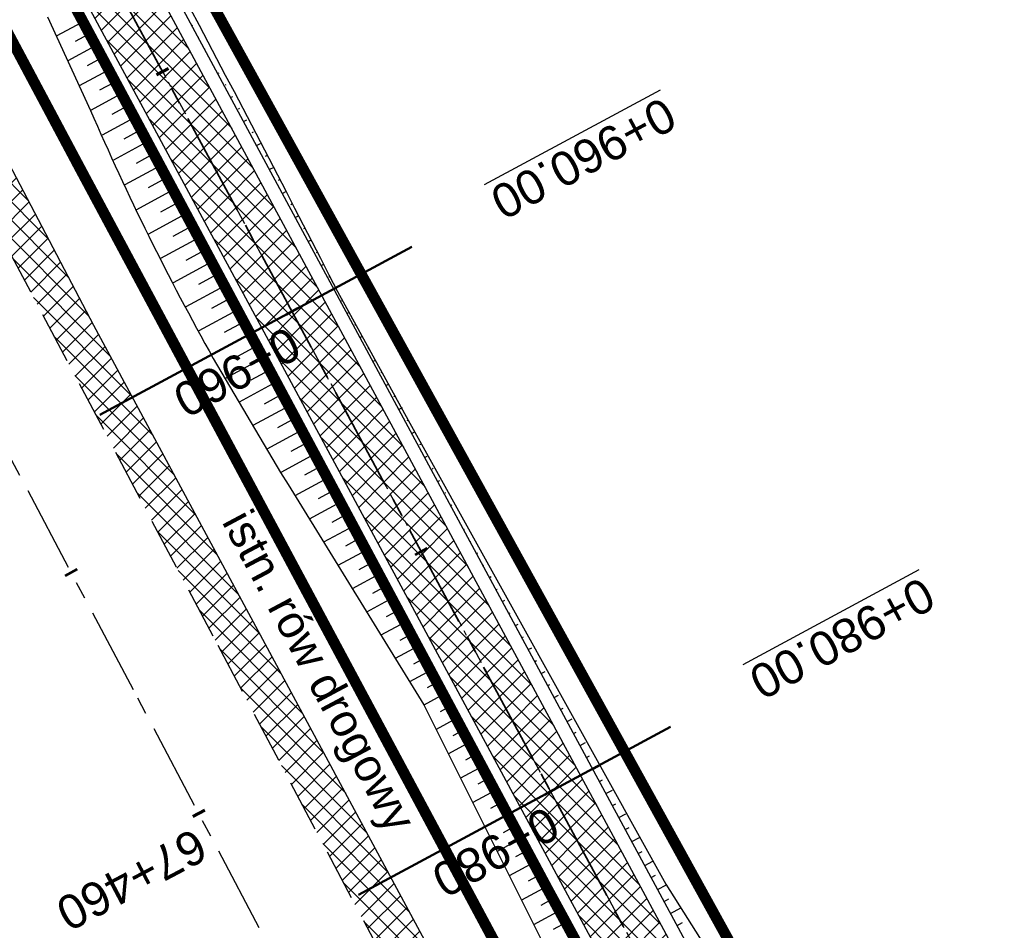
# Model space of a CAD drawing. Header units: metres. Extents: x 7529682 to 7533711, y 5721195 to 5727842.
# Tile 180 of 232: x 7530157 to 7530193, y 5726927 to 5726960. Entities that reach past the tile are written whole.
import ezdxf

# ---------------------------------------------------------------- set-up
doc = ezdxf.new("R2010")
doc.units = ezdxf.units.M
for name, pattern in [('817-dzialki-09-05-04$0$HIDDEN', [0.375, 0.25, -0.125]), ('ACAD_ISO05W100', [33, 24, -3, 0, -3, 0, -3]), ('CENTER', [50.8, 31.75, -6.35, 6.35, -6.35]), ('CENTER2', [28.575, 19.05, -3.175, 3.175, -3.175]), ('HIDDEN', [9.525, 6.35, -3.175])]:
    doc.linetypes.add(name, pattern=pattern)
for name, color, linetype in [('C-DROGI-SYTUACJA', 7, 'Continuous'), ('C-DROGI-SYTUACJA-ETYKIETY', 7, 'Continuous'), ('D-hatch-pobocza', 131, 'Continuous'), ('D-pobocza', 60, 'Continuous'), ('D-rowy', 160, 'Continuous'), ('D-skarpa', 2, 'Continuous'), ('D-skarpa-kreskowanie', 2, 'Continuous')]:
    doc.layers.add(name, color=color, linetype=linetype)
for name, color, linetype, lineweight, true_color in [('D-hatch-ciag-pieszo-rowerowy', 7, 'Continuous', 13, 0xff9f80), ('D-LR-etap-III', 7, '817-dzialki-09-05-04$0$HIDDEN', 50, 0x00008f), ('D-przekroje-pop', 7, 'Continuous', 50, 0x000099)]:
    doc.layers.add(name, color=color, linetype=linetype, lineweight=lineweight, true_color=true_color)
for name, color, linetype, lineweight in [('D-krawędzie', 3, 'Continuous', 30), ('D-obrzeża', 2, 'Continuous', 30), ('D-opisy', 2, 'Continuous', 30), ('D-oś', 10, 'CENTER', 30), ('D-pas-drogowy', 7, 'ACAD_ISO05W100', 50)]:
    doc.layers.add(name, color=color, linetype=linetype, lineweight=lineweight)
doc.layers.add('poprzeczki', color=7, linetype='Continuous', true_color=0x0000c7)
doc.styles.get("Standard").update_dxf_attribs({"font": 'arial.ttf'})

# ---------------------------------------------------------------- blocks, each defined once
blk = doc.blocks.new('AeccTickLine')
at = {"color": 0, "linetype": 'ByBlock', "lineweight": -2}
blk.add_line((0, 1), (0, -1), dxfattribs=at)

msp = doc.modelspace()

# ---------------------------------------------------------------- hatches: boundary and pattern name
at = {"layer": 'D-hatch-ciag-pieszo-rowerowy'}
h = msp.add_hatch(dxfattribs=at)
h.set_pattern_fill('ANSI37', color=256, scale=0.15, style=0)
h.set_pattern_definition([(45, (0.87658, 0.48407), (-0.33675960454, 0.33675960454), []), (135, (0.87658, 0.48407), (-0.33675960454, -0.33675960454), [])])
h.paths.add_polyline_path([(7530123.559, 5727032.047), (7530121.363, 5727030.852), (7530132.878, 5727009.502), (7530158.916, 5726960.858), (7530182.683, 5726916.746), (7530203.558, 5726876.949), (7530215.075, 5726854.837), (7530217.477, 5726855.639), (7530205.774, 5726878.107), (7530184.89, 5726917.92), (7530161.118, 5726962.041), (7530135.081, 5727010.685)])
at = {"layer": 'D-hatch-pobocza'}
h = msp.add_hatch(dxfattribs=at)
h.set_pattern_fill('ANSI37', color=256, scale=0.15, style=0)
h.set_pattern_definition([(45, (0, 0), (-0.33675960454, 0.33675960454), []), (135, (0, 0), (-0.33675960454, -0.33675960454), [])])
h.paths.add_polyline_path([(7530159.28, 5726948.82), (7530146.43, 5726973.35), (7530133.18, 5726997.96), (7530120.77, 5727021.75), (7530102.37, 5727056.4), (7530093.405, 5727074.093), (7530092.054, 5727072.892), (7530098.687, 5727060.362), (7530131.998, 5726997.21), (7530163.822, 5726937.097), (7530204.081, 5726861.013), (7530207.771, 5726854.047), (7530209.4, 5726853.58), (7530209.844, 5726853.622), (7530193.42, 5726884.56), (7530185.31, 5726899.91), (7530173.06, 5726923.22)])

# ---------------------------------------------------------------- linework, layer by layer
at = {"layer": 'C-DROGI-SYTUACJA', "color": 10, "linetype": 'CENTER2', "lineweight": 35, "ltscale": 0.2}
msp.add_lwpolyline([(7529994.785, 5727271.452), (7530014.919, 5727233.118), (7530030.611, 5727203.571), (7530048.952, 5727168.884), (7530066.584, 5727135.609), (7530088.792, 5727092.929), (7530119.442, 5727037.047), (7530133.98, 5727010.094), (7530160.017, 5726961.45), (7530183.787, 5726917.333), (7530204.666, 5726877.528), (7530227.909, 5726832.904), (7530259.102, 5726774.826, 0.063585), (7530264.989, 5726766.578), (7530268.47, 5726762.818, -0.065084), (7530272.969, 5726756.475), (7530281.424, 5726740.504, -0.065084), (7530284.142, 5726733.217), (7530284.891, 5726729.972, 0.064463), (7530289.362, 5726717.937), (7530322.484, 5726654.998), (7530339.922, 5726621.886)], format="xyb", dxfattribs=at)
at = {"layer": 'D-krawędzie', "linetype": 'HIDDEN', "ltscale": 0.3}
msp.add_lwpolyline([(7529971.476, 5727300.786), (7530006.702, 5727234.141), (7530044.198, 5727163.133), (7530082.89, 5727090.2), (7530098.687, 5727060.362), (7530131.998, 5726997.21), (7530163.822, 5726937.097), (7530204.081, 5726861.013), (7530247.82, 5726778.438), (7530252.22, 5726770.26), (7530259.735, 5726756.9), (7530263.782, 5726749.287), (7530270.196, 5726737.096), (7530272.433, 5726732.819), (7530276.009, 5726725.598), (7530279.7, 5726718.02), (7530284.501, 5726708.94), (7530291.376, 5726695.94), (7530296.046, 5726687.107), (7530304.464, 5726671.187), (7530316.604, 5726648.181)], dxfattribs=at)
at = {"layer": 'D-LR-etap-III', "ltscale": 10, "flags": 128}
msp.add_lwpolyline([(7531750.474, 5723895.103, 0.4, 0.4, 0), (7531750.505, 5723895.13, 0.4, 0.4, 0), (7531682.71, 5724022.92, 0.4, 0.4, 0), (7531619.177, 5724147.204, 0.4, 0.4, 0), (7531592.309, 5724198.489, 0.4, 0.4, 0), (7531553.264, 5724272.919, 0.4, 0.4, 0), (7531504.02, 5724366.79, 0.4, 0.4, 0), (7531482.09, 5724407.62, 0.4, 0.4, 0), (7531412.35, 5724541.183, 0.4, 0.4, 0), (7531388.464, 5724586.93, 0.4, 0.4, 0), (7531345.12, 5724669.94, 0.4, 0.4, 0), (7531127.66, 5725081.67, 0.4, 0.4, 0), (7531059.253, 5725211.041, 0.4, 0.4, 0), (7531008.007, 5725307.954, 0.4, 0.4, 0), (7530964.182, 5725390.836, 0.4, 0.4, 0), (7530914.557, 5725484.684, 0.4, 0.4, 0), (7530865.243, 5725577.494, 0.4, 0.4, 0), (7530840.085, 5725624.059, 0.4, 0.4, 0), (7530802.56, 5725694.925, 0.4, 0.4, 0), (7530755.54, 5725787.51, 0.4, 0.4, 0), (7530708.718, 5725876.303, 0.4, 0.4, 0), (7530695.12, 5725902.09, 0.4, 0.4, 0), (7530642.914, 5726001.078, 0.4, 0.4, 0), (7530634.935, 5726016.147, 0.4, 0.4, 0), (7530610.82, 5726061.93, 0.4, 0.4, 0), (7530610.82, 5726061.93, 0.4, 0.4, 0), (7530607.21, 5726063.51, 0.4, 0.4, 0), (7530597.42, 5726080.68, 0.4, 0.4, 0), (7530591.16, 5726088.44, 0.4, 0.4, 0), (7530581.28, 5726107.21, 0.4, 0.4, 0), (7530571.29, 5726130.56, 0.4, 0.4, 0), (7530549.555, 5726171.527, 0.4, 0.4, 0), (7530531.014, 5726206.474, 0.4, 0.4, 0), (7530516.461, 5726236.017, 0.4, 0.4, 0), (7530500.799, 5726266.141, 0.4, 0.4, 0), (7530491.35, 5726283.94, 0.4, 0.4, 0), (7530482.4, 5726303.41, 0.4, 0.4, 0), (7530482.4, 5726303.41, 0.4, 0.4, 0), (7530450.41, 5726357.28, 0.4, 0.4, 0), (7530397.759, 5726458.5, 0.4, 0.4, 0), (7530334.708, 5726583.665, 0.4, 0.4, 0), (7530303.939, 5726645.168, 0.4, 0.4, 0), (7530300.51, 5726651.778, 0.4, 0.4, 0), (7530289.214, 5726671.967, 0.4, 0.4, 0), (7530281.54, 5726685.57, 0.4, 0.4, 0), (7530261.371, 5726724.163, 0.4, 0.4, 0), (7530254.03, 5726738.21, 0.4, 0.4, 0), (7530197.22, 5726845.06, 0.4, 0.4, 0), (7530194.71, 5726849.15, 0.4, 0.4, 0), (7530195.92, 5726850.75, 0.4, 0.4, 0), (7530170.547, 5726892.961, 0.4, 0.4, 0), (7530143.175, 5726945.066, 0.4, 0.4, 0), (7530105.06, 5727018.32, 0.4, 0.4, 0), (7530100.06, 5727027.16, 0.4, 0.4, 0), (7530062.319, 5727099.625, 0.4, 0.4, 0), (7530015.379, 5727189.42, 0.4, 0.4, 0), (7529983.208, 5727250.207, 0.4, 0.4, 0), (7529953.284, 5727306.747, 0.4, 0.4, 0), (7529900.671, 5727406.159, 0.4, 0.4, 0), (7529890.63, 5727425.131, 0.4, 0.4, 0), (7529875.155, 5727454.426, 0.4, 0.4, 0), (7529857.56, 5727487.787, 0.4, 0.4, 0), (7529835.194, 5727530.193, 0.4, 0.4, 0), (7529811.741, 5727574.662, 0.4, 0.4, 0), (7529792.102, 5727611.923, 0.4, 0.4, 0), (7529768.066, 5727657.47, 0.4, 0.4, 0), (7529755.211, 5727682.131, 0.4, 0.4, 0), (7529753.31, 5727681.13, 0.4, 0.4, 0), (7529739.21, 5727707.77, 0.4, 0.4, 0), (7529735.395, 5727711.252, 0.4, 0.4, 0), (7529725.42, 5727730.2, 0.4, 0.4, 0), (7529723.55, 5727729.88, 0.4, 0.4, 0), (7529695.567, 5727782.932, 0.4, 0.4, 0), (7529717.68, 5727794.024, 0.4, 0.4, 0), (7529736.275, 5727758.647, 0.4, 0.4, 0), (7529736.275, 5727758.647, 0.4, 0.4, 0), (7529744.511, 5727750.406, 0.4, 0.4, 0), (7529744.511, 5727750.406, 0.4, 0.4, 0), (7529750.283, 5727738.55, 0.4, 0.4, 0), (7529777.109, 5727687.569, 0.4, 0.4, 0), (7529796.515, 5727651.33, 0.4, 0.4, 0), (7529814.938, 5727616.793, 0.4, 0.4, 0), (7529839.007, 5727572.304, 0.4, 0.4, 0), (7529860.618, 5727532.509, 0.4, 0.4, 0), (7529882.349, 5727491.504, 0.4, 0.4, 0), (7529904.865, 5727449.096, 0.4, 0.4, 0), (7529920.747, 5727418.885, 0.4, 0.4, 0), (7529946.677, 5727368.547, 0.4, 0.4, 0), (7529972.025, 5727320.573, 0.4, 0.4, 0), (7529987.74, 5727290.153, 0.4, 0.4, 0), (7529996.497, 5727273.662, 0.4, 0.4, 0), (7530017.541, 5727234.203, 0.4, 0.4, 0), (7530033.054, 5727204.864, 0.4, 0.4, 0), (7530051.623, 5727170.223, 0.4, 0.4, 0), (7530069.277, 5727137.016, 0.4, 0.4, 0), (7530089.385, 5727097.534, 0.4, 0.4, 0), (7530109.713, 5727060.747, 0.4, 0.4, 0), (7530136.77, 5727011.64, 0.4, 0.4, 0), (7530162.447, 5726962.744, 0.4, 0.4, 0), (7530187.674, 5726916.992, 0.4, 0.4, 0), (7530207.821, 5726879.335, 0.4, 0.4, 0), (7530230.626, 5726834.519, 0.4, 0.4, 0), (7530262.288, 5726776.618, 0.4, 0.4, 0), (7530277.51, 5726760.213, 0.4, 0.4, 0), (7530286.037, 5726744.107, 0.4, 0.4, 0), (7530288.097, 5726735.884, 0.4, 0.4, 0), (7530290.394, 5726725.047, 0.4, 0.4, 0), (7530296.177, 5726713.583, 0.4, 0.4, 0), (7530302.726, 5726701.182, 0.4, 0.4, 0), (7530325.685, 5726657.466, 0.4, 0.4, 0), (7530343.244, 5726623.649, 0.4, 0.4, 0), (7530360.23, 5726591.747, 0.4, 0.4, 0), (7530383.209, 5726548.059, 0.4, 0.4, 0), (7530406.018, 5726503.606, 0.4, 0.4, 0), (7530427.465, 5726462.62, 0.4, 0.4, 0), (7530447.928, 5726424.388, 0.4, 0.4, 0), (7530471.127, 5726379.921, 0.4, 0.4, 0), (7530490.501, 5726343.033, 0.4, 0.4, 0), (7530509.499, 5726306.733, 0.4, 0.4, 0), (7530529.89, 5726267.244, 0.4, 0.4, 0), (7530543.852, 5726238.99, 0.4, 0.4, 0), (7530554.809, 5726218.944, 0.4, 0.4, 0), (7530559.027, 5726212.223, 0.4, 0.4, 0), (7530563.061, 5726206.41, 0.4, 0.4, 0), (7530566.934, 5726200.464, 0.4, 0.4, 0), (7530569.771, 5726194.902, 0.4, 0.4, 0), (7530571.473, 5726191.282, 0.4, 0.4, 0), (7530572.839, 5726188.025, 0.4, 0.4, 0), (7530575.295, 5726182.035, 0.4, 0.4, 0), (7530579.737, 5726173.306, 0.4, 0.4, 0), (7530583.3, 5726167.41, 0.4, 0.4, 0), (7530593.4, 5726163.33, 0.4, 0.4, 0), (7530598.618, 5726155.264, 0.4, 0.4, 0), (7530608.258, 5726140.497, 0.4, 0.4, 0), (7530603.27, 5726136.83, 0.4, 0.4, 0), (7530606.53, 5726131.84, 0.4, 0.4, 0), (7530604.239, 5726124.217, 0.4, 0.4, 0), (7530605.847, 5726121.63, 0.4, 0.4, 0), (7530608.972, 5726116.164, 0.4, 0.4, 0), (7530618.114, 5726097.791, 0.4, 0.4, 0), (7530651.213, 5726034.96, 0.4, 0.4, 0), (7530670.244, 5725998.611, 0.4, 0.4, 0), (7530698.075, 5725945.953, 0.4, 0.4, 0), (7530716.506, 5725911.305, 0.4, 0.4, 0), (7530735.223, 5725875.667, 0.4, 0.4, 0), (7530752.504, 5725842.155, 0.4, 0.4, 0), (7530778.311, 5725793.501, 0.4, 0.4, 0), (7530797.5, 5725756.382, 0.4, 0.4, 0), (7530812.519, 5725728.289, 0.4, 0.4, 0), (7530820.039, 5725713.16, 0.4, 0.4, 0), (7530822.422, 5725710.194, 0.4, 0.4, 0), (7530833.155, 5725688.801, 0.4, 0.4, 0), (7530849.629, 5725656.159, 0.4, 0.4, 0), (7530867.983, 5725621.964, 0.4, 0.4, 0), (7530872.63, 5725612.888, 0.4, 0.4, 0), (7530880.354, 5725597.595, 0.4, 0.4, 0), (7530883.839, 5725593.389, 0.4, 0.4, 0), (7530891.782, 5725587.763, 0.4, 0.4, 0), (7530895.039, 5725584.281, 0.4, 0.4, 0), (7530897.034, 5725580.941, 0.4, 0.4, 0), (7530900.952, 5725579.946, 0.4, 0.4, 0), (7530904.81, 5725571.977, 0.4, 0.4, 0), (7530903.682, 5725568.566, 0.4, 0.4, 0), (7530908.901, 5725558.845, 0.4, 0.4, 0), (7530910.252, 5725545.672, 0.4, 0.4, 0), (7530912.873, 5725538.646, 0.4, 0.4, 0), (7530945.278, 5725478.464, 0.4, 0.4, 0), (7530959.692, 5725450.246, 0.4, 0.4, 0), (7531002.827, 5725368.192, 0.4, 0.4, 0), (7531044.704, 5725290.314, 0.4, 0.4, 0), (7531064.099, 5725253.213, 0.4, 0.4, 0), (7531083.01, 5725216.678, 0.4, 0.4, 0), (7531113.013, 5725158.466, 0.4, 0.4, 0), (7531137.364, 5725113.071, 0.4, 0.4, 0), (7531150.831, 5725086.712, 0.4, 0.4, 0), (7531159.746, 5725076.641, 0.4, 0.4, 0), (7531166.31, 5725074.58, 0.4, 0.4, 0), (7531172.29, 5725062.58, 0.4, 0.4, 0), (7531170.59, 5725055.606, 0.4, 0.4, 0), (7531173.733, 5725044.081, 0.4, 0.4, 0), (7531215.342, 5724964.86, 0.4, 0.4, 0), (7531238.054, 5724921.685, 0.4, 0.4, 0), (7531262.39, 5724875.283, 0.4, 0.4, 0), (7531295.587, 5724811.266, 0.4, 0.4, 0), (7531348.488, 5724712.363, 0.4, 0.4, 0), (7531363.741, 5724682.684, 0.4, 0.4, 0), (7531366.987, 5724675.865, 0.4, 0.4, 0), (7531382.541, 5724646.111, 0.4, 0.4, 0), (7531401.299, 5724610.875, 0.4, 0.4, 0), (7531428.965, 5724558.862, 0.4, 0.4, 0), (7531449.111, 5724520.398, 0.4, 0.4, 0), (7531477.293, 5724465.831, 0.4, 0.4, 0), (7531500.996, 5724421.113, 0.4, 0.4, 0), (7531512.122, 5724400.549, 0.4, 0.4, 0), (7531513.782, 5724396.757, 0.4, 0.4, 0), (7531526.32, 5724379.39, 0.4, 0.4, 0), (7531566.784, 5724302.736, 0.4, 0.4, 0), (7531578.579, 5724282.775, 0.4, 0.4, 0), (7531584.233, 5724273.111, 0.4, 0.4, 0), (7531590.109, 5724263.508, 0.4, 0.4, 0), (7531593.028, 5724258.771, 0.4, 0.4, 0), (7531595.712, 5724254.227, 0.4, 0.4, 0), (7531601.66, 5724243.898, 0.4, 0.4, 0), (7531606.098, 5724235.986, 0.4, 0.4, 0), (7531609.382, 5724230.799, 0.4, 0.4, 0), (7531611.58, 5724227.671, 0.4, 0.4, 0), (7531612.708, 5724225.864, 0.4, 0.4, 0), (7531618.665, 5724214.481, 0.4, 0.4, 0), (7531619.886, 5724212.334, 0.4, 0.4, 0), (7531620.932, 5724210.787, 0.4, 0.4, 0), (7531623.519, 5724207.112, 0.4, 0.4, 0), (7531626.144, 5724203.613, 0.4, 0.4, 0), (7531632.023, 5724196.486, 0.4, 0.4, 0), (7531653.949, 5724152.618, 0.4, 0.4, 0), (7531656.751, 5724143.104, 0.4, 0.4, 0), (7531659.614, 5724133.255, 0.4, 0.4, 0), (7531661.627, 5724128.646, 0.4, 0.4, 0.010938), (7531674.315, 5724101.435, 0.4, 0.4, 0), (7531685.138, 5724081.408, 0.4, 0.4, 0), (7531692.16, 5724066.277, 0.4, 0.4, 0), (7531699.662, 5724051.388, 0.4, 0.4, 0), (7531704.481, 5724040.809, 0.4, 0.4, 0), (7531704.481, 5724040.809, 0.4, 0.4, 0), (7531704.401, 5724037.369, 0.4, 0.4, 0), (7531720.384, 5724003.441, 0.4, 0.4, 0), (7531728.799, 5723986.206, 0.4, 0.4, 0), (7531733.238, 5723977.193, 0.4, 0.4, 0), (7531736.75, 5723969.505, 0.4, 0.4, 0), (7531737.336, 5723968.519, 0.4, 0.4, 0), (7531738.285, 5723967.699, 0.4, 0.4, 0), (7531742.181, 5723962.346, 0.4, 0.4, 0), (7531744.286, 5723958.616, 0.4, 0.4, 0), (7531755.393, 5723944.193, 0.4, 0.4, 0), (7531758.69, 5723936.76, 0.4, 0.4, 0), (7531780.08, 5723929.25, 0.4, 0.4, 0), (7531792.612, 5723906.338, 0.4, 0.4, 0), (7531792.612, 5723906.338, 0.4, 0.4, 0), (7531756.962, 5723883.055, 0.4, 0.4, 0), (7531750.46, 5723895.13, 0.4, 0.4, 0), (7531750.46, 5723895.13, 0, 0, 0)], format="xyseb", dxfattribs=at)
at = {"layer": 'D-obrzeża'}
for points in [[(7530255.071, 5726779.69), (7530226.804, 5726832.32), (7530203.558, 5726876.949), (7530182.683, 5726916.746), (7530158.916, 5726960.858), (7530132.878, 5727009.502), (7530118.344, 5727036.45), (7530087.65, 5727092.412), (7530086.699, 5727094.242), (7530065.478, 5727135.027), (7530047.847, 5727168.299), (7530029.507, 5727202.986), (7530013.813, 5727232.534), (7529993.681, 5727270.865)], [(7530217.689, 5726855.232), (7530205.774, 5726878.107), (7530184.89, 5726917.92), (7530161.118, 5726962.041), (7530135.081, 5727010.685), (7530120.54, 5727037.644), (7530099.718, 5727075.608)]]:
    msp.add_lwpolyline(points, dxfattribs=at)
at = {"layer": 'D-oś', "ltscale": 0.1}
msp.add_lwpolyline([(7530313.508, 5726646.548), (7530301.37, 5726669.551), (7530292.952, 5726685.471), (7530288.281, 5726694.304), (7530281.407, 5726707.304), (7530276.579, 5726716.435), (7530272.867, 5726724.055), (7530269.314, 5726731.231), (7530267.097, 5726735.47), (7530260.688, 5726747.65), (7530256.664, 5726755.22), (7530249.153, 5726768.573), (7530244.732, 5726776.79), (7530200.988, 5726859.376), (7530160.728, 5726935.459), (7530128.903, 5726995.575), (7530095.593, 5727058.727), (7530079.798, 5727088.56), (7530041.105, 5727161.496), (7530003.607, 5727232.506), (7529968.381, 5727299.153)], dxfattribs=at)
at = {"layer": 'D-oś', "ltscale": 0.03}
msp.add_lwpolyline([(7529994.785, 5727271.452), (7530014.919, 5727233.118), (7530030.611, 5727203.571), (7530048.952, 5727168.884), (7530066.584, 5727135.609), (7530088.792, 5727092.929), (7530119.442, 5727037.047), (7530133.98, 5727010.094), (7530160.017, 5726961.45), (7530183.787, 5726917.333), (7530204.666, 5726877.528), (7530227.909, 5726832.904), (7530259.102, 5726774.826, 0.063585), (7530264.989, 5726766.578), (7530268.47, 5726762.818, -0.065084), (7530272.969, 5726756.475), (7530281.424, 5726740.504, -0.065084), (7530284.142, 5726733.217), (7530284.891, 5726729.972, 0.064463), (7530289.362, 5726717.937), (7530322.484, 5726654.998)], format="xyb", dxfattribs=at)
at = {"layer": 'D-pas-drogowy', "ltscale": 0.2, "flags": 128}
msp.add_lwpolyline([(7531633.019, 5724182.834, 0.4, 0.4, 0), (7531617.559, 5724211.608, 0.4, 0.4, 0), (7531566.784, 5724302.736, 0.4, 0.4, 0), (7531538.419, 5724356.47, 0.4, 0.4, 0), (7531526.32, 5724379.39, 0.4, 0.4, 0), (7531516.102, 5724393.607, 0.4, 0.4, 0.001485), (7531513.78, 5724396.838, 0.4, 0.4, 0), (7531501.87, 5724413.41, 0.4, 0.4, 0), (7531474.926, 5724464.508, 0.4, 0.4, 0), (7531446.2, 5724518.992, 0.4, 0.4, 0), (7531424.962, 5724559.262, 0.4, 0.4, 0), (7531398.444, 5724609.566, 0.4, 0.4, 0), (7531379.647, 5724645.216, 0.4, 0.4, 0), (7531365.23, 5724672.56, 0.4, 0.4, 0), (7531341.306, 5724717.915, 0.4, 0.4, 0), (7531312.9, 5724771.789, 0.4, 0.4, 0), (7531292.591, 5724810.307, 0.4, 0.4, 0), (7531259.392, 5724873.271, 0.4, 0.4, 0), (7531233.74, 5724921.923, 0.4, 0.4, 0), (7531203.073, 5724980.092, 0.4, 0.4, 0), (7531173.471, 5725036.225, 0.4, 0.4, 0), (7531168.27, 5725046.09, 0.4, 0.4, 0), (7531172.29, 5725062.58, 0.4, 0.4, 0), (7531166.31, 5725074.58, 0.4, 0.4, 0), (7531150.32, 5725079.6, 0.4, 0.4, 0), (7531141.5, 5725096.43, 0.4, 0.4, 0), (7531109.312, 5725157.814, 0.4, 0.4, 0), (7531086.641, 5725201.048, 0.4, 0.4, 0), (7531059.198, 5725253.384, 0.4, 0.4, 0), (7531028.207, 5725312.489, 0.4, 0.4, 0), (7530999.105, 5725367.99, 0.4, 0.4, 0), (7530956.248, 5725449.725, 0.4, 0.4, 0), (7530924.398, 5725510.464, 0.4, 0.4, 0), (7530897.51, 5725561.74, 0.4, 0.4, 0), (7530894.46, 5725566.14, 0.4, 0.4, 0), (7530892.16, 5725570.49, 0.4, 0.4, 0), (7530869.363, 5725613.307, 0.4, 0.4, 0), (7530861.694, 5725627.705, 0.4, 0.4, 0), (7530852.74, 5725644.52, 0.4, 0.4, 0), (7530831.51, 5725684.2, 0.4, 0.4, 0), (7530811.13, 5725722.52, 0.4, 0.4, 0), (7530792.348, 5725757.941, 0.4, 0.4, 0), (7530768.03, 5725803.8, 0.4, 0.4, 0), (7530748.769, 5725840.179, 0.4, 0.4, 0), (7530727.7, 5725879.97, 0.4, 0.4, 0), (7530712.098, 5725909.545, 0.4, 0.4, 0), (7530693.644, 5725944.645, 0.4, 0.4, 0), (7530665.702, 5725997.539, 0.4, 0.4, 0), (7530641.76, 5726042.88, 0.4, 0.4, 0), (7530616.5, 5726091.48, 0.4, 0.4, 0), (7530604.628, 5726114.32, 0.4, 0.4, -0.007763), (7530602.5, 5726118.43, 0.4, 0.4, 0), (7530603.992, 5726123.395, 0.4, 0.4, 0), (7530606.53, 5726131.84, 0.4, 0.4, 0), (7530603.27, 5726136.83, 0.4, 0.4, 0), (7530593.776, 5726151.369, 0.4, 0.4, 0), (7530590.203, 5726156.84, 0.4, 0.4, 0), (7530583.3, 5726167.41, 0.4, 0.4, 0), (7530580.578, 5726170.428, 0.4, 0.4, 0), (7530575.85, 5726175.67, 0.4, 0.4, 0), (7530569.01, 5726186.66, 0.4, 0.4, 0), (7530562.555, 5726199.189, 0.4, 0.4, 0), (7530555.67, 5726211.39, 0.4, 0.4, 0), (7530548.29, 5726224.23, 0.4, 0.4, 0), (7530540.58, 5726237.71, 0.4, 0.4, 0), (7530532.68, 5726252.65, 0.4, 0.4, 0), (7530524.06, 5726269.35, 0.4, 0.4, 0), (7530502.82, 5726309.91, 0.4, 0.4, 0), (7530488.83, 5726336.63, 0.4, 0.4, 0), (7530466.03, 5726380.16, 0.4, 0.4, 0), (7530438.47, 5726432.77, 0.4, 0.4, 0), (7530424.53, 5726459.09, 0.4, 0.4, 0), (7530401.63, 5726502.97, 0.4, 0.4, 0), (7530383.38, 5726538.06, 0.4, 0.4, 0), (7530353.97, 5726593.52, 0.4, 0.4, 0), (7530338.47, 5726622.74, 0.4, 0.4, 0), (7530322.01, 5726653.88, 0.4, 0.4, 0), (7530297.54, 5726700.33, 0.4, 0.4, 0), (7530287.38, 5726719.6, 0.4, 0.4, 0), (7530285.95, 5726722.316, 0.4, 0.4, 0), (7530280.26, 5726733.12, 0.4, 0.4, 0), (7530266.73, 5726758.74, 0.4, 0.4, 0), (7530260.42, 5726770.47, 0.4, 0.4, 0), (7530253.25, 5726783.82, 0.4, 0.4, 0), (7530244.95, 5726799.33, 0.4, 0.4, 0), (7530239.39, 5726808.49, 0.4, 0.4, 0), (7530238.29, 5726807.9, 0.4, 0.4, 0), (7530218.11, 5726850.67, 0.4, 0.4, 0), (7530175.907, 5726928.168, 0.4, 0.4, 0), (7530096.68, 5727076.15, 0.4, 0.4, 0), (7530094.68, 5727079.89, 0.4, 0.4, 0), (7530064.597, 5727135.523, 0.4, 0.4, 0), (7530046.731, 5727168.892, 0.4, 0.4, 0), (7530025.803, 5727208.461, 0.4, 0.4, 0), (7530012.847, 5727232.979, 0.4, 0.4, 0), (7529994.15, 5727268.45, 0.4, 0.4, 0), (7529981.671, 5727291.93, 0.4, 0.4, 0), (7529949.89, 5727351.73, 0.4, 0.4, 0), (7529924.75, 5727399.03, 0.4, 0.4, 0), (7529915.516, 5727417.1, 0.4, 0.4, 0), (7529885.83, 5727475.19, 0.4, 0.4, 0), (7529862.56, 5727519.97, 0.4, 0.4, 0), (7529852.985, 5727538.191, 0.4, 0.4, 0), (7529836.513, 5727569.511, 0.4, 0.4, 0), (7529815.369, 5727609.141, 0.4, 0.4, 0), (7529792.795, 5727651.247, 0.4, 0.4, 0), (7529774.199, 5727685.858, 0.4, 0.4, 0), (7529746.966, 5727736.059, 0.4, 0.4, 0), (7529733.92, 5727757.62, 0.4, 0.4, 0), (7529708.607, 5727806.389, 0.4, 0.4, 0), (7529688.492, 5727796.345, 0.4, 0.4, 0), (7529723.55, 5727729.88, 0.4, 0.4, 0), (7529725.42, 5727730.2, 0.4, 0.4, 0), (7529735.38, 5727711.28, 0.4, 0.4, 0), (7529739.21, 5727707.77, 0.4, 0.4, 0), (7529753.31, 5727681.13, 0.4, 0.4, 0), (7529755.178, 5727682.114, 0.4, 0.4, 0), (7529792.102, 5727611.923, 0.4, 0.4, 0), (7529811.741, 5727574.662, 0.4, 0.4, 0), (7529835.194, 5727530.193, 0.4, 0.4, 0), (7529857.56, 5727487.787, 0.4, 0.4, 0), (7529875.155, 5727454.426, 0.4, 0.4, 0), (7529890.63, 5727425.131, 0.4, 0.4, 0), (7529900.671, 5727406.159, 0.4, 0.4, 0), (7529953.284, 5727306.747, 0.4, 0.4, 0), (7529983.208, 5727250.207, 0.4, 0.4, 0), (7530015.379, 5727189.42, 0.4, 0.4, 0), (7530062.319, 5727099.625, 0.4, 0.4, 0), (7530100.06, 5727027.16, 0.4, 0.4, 0), (7530105.06, 5727018.32, 0.4, 0.4, 0), (7530143.175, 5726945.066, 0.4, 0.4, 0), (7530170.547, 5726892.961, 0.4, 0.4, 0), (7530195.92, 5726850.75, 0.4, 0.4, 0), (7530194.71, 5726849.15, 0.4, 0.4, 0), (7530197.22, 5726845.06, 0.4, 0.4, 0), (7530254.03, 5726738.21, 0.4, 0.4, 0), (7530261.371, 5726724.163, 0.4, 0.4, 0), (7530281.54, 5726685.57, 0.4, 0.4, 0), (7530289.214, 5726671.967, 0.4, 0.4, 0), (7530300.51, 5726651.778, 0.4, 0.4, 0), (7530303.939, 5726645.168, 0.4, 0.4, 0), (7530334.708, 5726583.665, 0.4, 0.4, 0), (7530397.759, 5726458.5, 0.4, 0.4, 0), (7530450.41, 5726357.28, 0.4, 0.4, 0), (7530482.4, 5726303.41, 0.4, 0.4, 0), (7530483.688, 5726301.003, 0.4, 0.4, 0), (7530491.35, 5726283.94, 0.4, 0.4, 0), (7530512.67, 5726243.78, 0.4, 0.4, 0), (7530529.43, 5726209.46, 0.4, 0.4, 0), (7530571.29, 5726130.56, 0.4, 0.4, 0), (7530581.28, 5726107.21, 0.4, 0.4, 0), (7530591.16, 5726088.44, 0.4, 0.4, 0), (7530597.42, 5726080.68, 0.4, 0.4, 0), (7530607.21, 5726063.51, 0.4, 0.4, 0), (7530610.82, 5726061.93, 0.4, 0.4, 0), (7530634.935, 5726016.147, 0.4, 0.4, 0), (7530642.914, 5726001.078, 0.4, 0.4, 0), (7530695.12, 5725902.09, 0.4, 0.4, 0), (7530708.718, 5725876.303, 0.4, 0.4, 0), (7530755.54, 5725787.51, 0.4, 0.4, 0), (7530802.56, 5725694.925, 0.4, 0.4, 0), (7530840.085, 5725624.059, 0.4, 0.4, 0), (7530865.243, 5725577.494, 0.4, 0.4, 0), (7530914.557, 5725484.684, 0.4, 0.4, 0), (7530964.182, 5725390.836, 0.4, 0.4, 0), (7531008.007, 5725307.954, 0.4, 0.4, 0), (7531059.253, 5725211.041, 0.4, 0.4, 0), (7531127.66, 5725081.67, 0.4, 0.4, 0), (7531345.12, 5724669.94, 0.4, 0.4, 0), (7531388.464, 5724586.93, 0.4, 0.4, 0), (7531412.35, 5724541.183, 0.4, 0.4, 0), (7531482.09, 5724407.62, 0.4, 0.4, 0), (7531504.02, 5724366.79, 0.4, 0.4, 0), (7531519.374, 5724337.52, 0.4, 0.4, 0), (7531563.749, 5724252.932, 0.4, 0.4, 0), (7531602.175, 5724179.681, 0.4, 0.4, 0), (7531619.177, 5724147.204, 0.4, 0.4, 0), (7531625.038, 5724135.635, 0.4, 0.4, 0), (7531656.796, 5724073.316, 0.4, 0.4, 0), (7531675.12, 5724037.36, 0.4, 0.4, 0), (7531682.71, 5724022.92, 0.4, 0.4, 0), (7531705.565, 5723979.811, 0.4, 0.4, 0), (7531736.606, 5723921.262, 0.4, 0.4, 0), (7531750.46, 5723895.13, 0.4, 0.4, 0), (7531740.77, 5723886.56, 0.4, 0.4, 0), (7531732.86, 5723885, 0.4, 0.4, 0), (7531722.18, 5723887.77, 0.4, 0.4, 0), (7531729.87, 5723862.17, 0.4, 0.4, 0), (7531742.92, 5723861.93, 0.4, 0.4, 0), (7531763.71, 5723859.52, 0.4, 0.4, 0), (7531768.42, 5723854.12, 0.4, 0.4, 0), (7531787.42, 5723817.97, 0.4, 0.4, 0), (7531795.57, 5723809.82, 0.4, 0.4, 0), (7531816.347, 5723819.85, 0.4, 0.4, 0), (7531816.347, 5723819.85, 0.4, 0.4, 0), (7531805.06, 5723843.23, 0.4, 0.4, 0), (7531803.61, 5723886.23, 0.4, 0.4, 0), (7531803.61, 5723886.23, 0.4, 0.4, 0), (7531780.08, 5723929.25, 0.4, 0.4, 0), (7531758.69, 5723936.76, 0.4, 0.4, 0), (7531749.359, 5723946.412, 0.4, 0.4, 0), (7531742.71, 5723953.29, 0.4, 0.4, 0), (7531735.177, 5723967.878, 0.4, 0.4, 0), (7531722.37, 5723992.68, 0.4, 0.4, 0), (7531705.042, 5724030.886, 0.4, 0.4, 0), (7531699.47, 5724043.17, 0.4, 0.4, 0), (7531692.69, 5724058.11, 0.4, 0.4, 0), (7531679.672, 5724084.017, 0.4, 0.4, 0), (7531674.55, 5724094.21, 0.4, 0.4, 0), (7531666.633, 5724114.003, 0.4, 0.4, 0), (7531649, 5724153.82, 0.4, 0.4, 0), (7531641.49, 5724149.34, 0.4, 0.4, 0), (7531626.04, 5724179.34, 0.4, 0.4, 0), (7531633.03, 5724182.84, 0, 0, 0)], format="xyseb", dxfattribs=at)
at = {"layer": 'D-pobocza'}
for points in [[(7529998.605, 5727267.942), (7530016.466, 5727233.935), (7530032.157, 5727204.391), (7530050.498, 5727169.703), (7530068.134, 5727136.422), (7530090.335, 5727093.754), (7530120.98, 5727037.883), (7530135.521, 5727010.922), (7530161.559, 5726962.278), (7530185.332, 5726918.154), (7530206.217, 5726878.339), (7530218.182, 5726855.367)], [(7529995.8, 5727265.757), (7530013.371, 5727232.301), (7530029.065, 5727202.752), (7530047.405, 5727168.065), (7530065.035, 5727134.795), (7530087.248, 5727092.104), (7530117.905, 5727036.211), (7530132.438, 5727009.265), (7530158.475, 5726960.622), (7530182.241, 5726916.511), (7530203.115, 5726876.718), (7530214.73, 5726854.418)], [(7530209.844, 5726853.622), (7530193.42, 5726884.56), (7530185.31, 5726899.91), (7530173.06, 5726923.22), (7530159.28, 5726948.82), (7530146.43, 5726973.35), (7530133.18, 5726997.96), (7530120.77, 5727021.75), (7530102.37, 5727056.4), (7530093.405, 5727074.093)]]:
    msp.add_lwpolyline(points, dxfattribs=at)
at = {"layer": 'D-przekroje-pop'}
for points in [[(7530170.946, 5726951.707), (7530166.544, 5726949.336), (7530159.501, 5726945.541)], [(7530180.432, 5726934.1), (7530176.03, 5726931.729), (7530168.987, 5726927.934)]]:
    msp.add_lwpolyline(points, dxfattribs=at)
at = {"layer": 'D-rowy', "linetype": 'HIDDEN', "ltscale": 0.1, "const_width": 0.4, "flags": 128}
msp.add_lwpolyline([(7530210.965, 5726857.162), (7530158.809, 5726954.52), (7530122.465, 5727022.753), (7530095.922, 5727072.859), (7530086.314, 5727091.113), (7530063.16, 5727134.709), (7530033.596, 5727190.759), (7530021.34, 5727213.676), (7530002.619, 5727249.036), (7529995.396, 5727262.503), (7529988.789, 5727275.206), (7529976.334, 5727299.006), (7529958.125, 5727333.488), (7529939.362, 5727369.129), (7529923.146, 5727399.734), (7529918.219, 5727408.985), (7529909.126, 5727427.527), (7529905.376, 5727434.673), (7529896.192, 5727451.152), (7529887.557, 5727467.231), (7529877.124, 5727486.657), (7529866.166, 5727506.778), (7529855.76, 5727526.176), (7529840.707, 5727554.898), (7529824.518, 5727585.588), (7529810.515, 5727612.292), (7529795.682, 5727640.077), (7529780.379, 5727668.69), (7529772.315, 5727684.078), (7529762.635, 5727702.447), (7529747.007, 5727732.117), (7529740.676, 5727744.954)], dxfattribs=at)
at = {"layer": 'D-skarpa', "linetype": 'Continuous'}
for points in [[(7530157.923, 5726969.541, -0.007166), (7530168.215, 5726950.067), (7530170.801, 5726945.357), (7530170.801, 5726945.357), (7530170.801, 5726945.357), (7530180.259, 5726928.328), (7530182.93, 5726924.087), (7530185.377, 5726919.726), (7530186.016, 5726918.534), (7530187.726, 5726915.281), (7530196.661, 5726898.274)], [(7530157.576, 5726960.143), (7530159.158, 5726956.716, 0.025824), (7530163.661, 5726947.614), (7530166.128, 5726943.432), (7530166.402, 5726942.987), (7530171.382, 5726934.904), (7530173.621, 5726930.431), (7530175.849, 5726925.952), (7530177.964, 5726921.411), (7530181.091, 5726915.881), (7530182.836, 5726912.715), (7530185.249, 5726908.335), (7530190.07, 5726899.571)]]:
    msp.add_lwpolyline(points, format="xyb", dxfattribs=at)
at = {"layer": 'D-skarpa-kreskowanie', "linetype": 'Continuous'}
for p, q in [((7530158.839, 5726959.946, 107.962), (7530157.9, 5726959.44, 107.251)), ((7530162.88, 5726959.825, 108.088), (7530162.906, 5726959.839, 108.072)), ((7530159.076, 5726959.506, 107.961), (7530158.593, 5726959.246, 107.595)), ((7530163.117, 5726959.385, 108.087), (7530163.124, 5726959.388, 108.083)), ((7530159.314, 5726959.066, 107.96), (7530158.32, 5726958.531, 107.208)), ((7530163.358, 5726958.946, 108.089), (7530163.355, 5726958.945, 108.086)), ((7530159.551, 5726958.626, 107.959), (7530159.04, 5726958.351, 107.573)), ((7530163.61, 5726958.514, 108.099), (7530163.601, 5726958.509, 108.092)), ((7530159.788, 5726958.185, 107.958), (7530158.74, 5726957.621, 107.165)), ((7530160.025, 5726957.745, 107.957), (7530159.488, 5726957.456, 107.55)), ((7530163.863, 5726958.082, 108.11), (7530163.829, 5726958.064, 108.084)), ((7530164.115, 5726957.651, 108.12), (7530164.091, 5726957.637, 108.101)), ((7530160.262, 5726957.305, 107.956), (7530159.16, 5726956.711, 107.122)), ((7530164.368, 5726957.219, 108.131), (7530164.303, 5726957.184, 108.082)), ((7530160.499, 5726956.865, 107.955), (7530159.935, 5726956.561, 107.527)), ((7530164.62, 5726956.787, 108.141), (7530164.58, 5726956.765, 108.111)), ((7530160.736, 5726956.425, 107.954), (7530159.58, 5726955.802, 107.078)), ((7530164.873, 5726956.355, 108.152), (7530164.778, 5726956.303, 108.08)), ((7530160.974, 5726955.985, 107.953), (7530160.382, 5726955.666, 107.505)), ((7530165.125, 5726955.923, 108.162), (7530165.07, 5726955.893, 108.12)), ((7530161.211, 5726955.544, 107.952), (7530160.001, 5726954.892, 107.035)), ((7530165.378, 5726955.491, 108.173), (7530165.252, 5726955.423, 108.077)), ((7530161.448, 5726955.104, 107.951), (7530160.829, 5726954.771, 107.482)), ((7530165.63, 5726955.059, 108.183), (7530165.56, 5726955.021, 108.13)), ((7530161.685, 5726954.664, 107.95), (7530160.421, 5726953.983, 106.992)), ((7530165.881, 5726954.626, 108.193), (7530165.726, 5726954.543, 108.075)), ((7530161.922, 5726954.224, 107.949), (7530161.277, 5726953.876, 107.46)), ((7530166.109, 5726954.181, 108.184), (7530166.036, 5726954.142, 108.129)), ((7530162.159, 5726953.784, 107.948), (7530160.841, 5726953.073, 106.949)), ((7530166.336, 5726953.735, 108.176), (7530166.2, 5726953.662, 108.073)), ((7530162.397, 5726953.344, 107.946), (7530161.724, 5726952.981, 107.437)), ((7530166.563, 5726953.29, 108.168), (7530166.501, 5726953.256, 108.12)), ((7530162.634, 5726952.903, 107.945), (7530161.261, 5726952.164, 106.906)), ((7530166.791, 5726952.845, 108.159), (7530166.675, 5726952.782, 108.071)), ((7530162.871, 5726952.463, 107.944), (7530162.182, 5726952.092, 107.423)), ((7530167.018, 5726952.399, 108.151), (7530166.965, 5726952.371, 108.11)), ((7530163.108, 5726952.023, 107.943), (7530161.727, 5726951.279, 106.897)), ((7530167.246, 5726951.954, 108.142), (7530167.149, 5726951.902, 108.069)), ((7530163.345, 5726951.583, 107.942), (7530162.652, 5726951.21, 107.418)), ((7530167.473, 5726951.508, 108.134), (7530167.43, 5726951.485, 108.101)), ((7530163.582, 5726951.143, 107.941), (7530162.192, 5726950.394, 106.889)), ((7530167.701, 5726951.063, 108.126), (7530167.623, 5726951.021, 108.067)), ((7530163.82, 5726950.703, 107.94), (7530163.122, 5726950.327, 107.412)), ((7530167.928, 5726950.618, 108.117), (7530167.894, 5726950.599, 108.092)), ((7530164.057, 5726950.262, 107.939), (7530162.658, 5726949.509, 106.88)), ((7530168.157, 5726950.173, 108.109), (7530168.098, 5726950.141, 108.065)), ((7530164.294, 5726949.822, 107.938), (7530163.592, 5726949.444, 107.407)), ((7530168.399, 5726949.736, 108.111), (7530168.367, 5726949.718, 108.086)), ((7530164.531, 5726949.382, 107.937), (7530163.124, 5726948.624, 106.871)), ((7530168.642, 5726949.298, 108.112), (7530168.572, 5726949.261, 108.058)), ((7530164.768, 5726948.942, 107.936), (7530164.062, 5726948.562, 107.401)), ((7530168.885, 5726948.861, 108.112), (7530168.847, 5726948.841, 108.084)), ((7530165.005, 5726948.502, 107.935), (7530163.59, 5726947.739, 106.863)), ((7530169.128, 5726948.424, 108.113), (7530169.046, 5726948.38, 108.052)), ((7530165.243, 5726948.061, 107.932), (7530164.542, 5726947.684, 107.402)), ((7530169.371, 5726947.987, 108.114), (7530169.327, 5726947.964, 108.081)), ((7530165.48, 5726947.621, 107.929), (7530164.096, 5726946.876, 106.881)), ((7530169.613, 5726947.55, 108.115), (7530169.521, 5726947.5, 108.045)), ((7530165.717, 5726947.181, 107.925), (7530165.034, 5726946.813, 107.408)), ((7530169.856, 5726947.113, 108.115), (7530169.807, 5726947.086, 108.078)), ((7530165.954, 5726946.741, 107.922), (7530164.605, 5726946.014, 106.9)), ((7530170.099, 5726946.676, 108.116), (7530169.995, 5726946.62, 108.038)), ((7530166.191, 5726946.301, 107.918), (7530165.525, 5726945.942, 107.414)), ((7530170.342, 5726946.238, 108.117), (7530170.287, 5726946.209, 108.076)), ((7530166.428, 5726945.861, 107.915), (7530165.113, 5726945.152, 106.919)), ((7530170.583, 5726945.801, 108.117), (7530170.469, 5726945.739, 108.03)), ((7530166.666, 5726945.42, 107.911), (7530166.017, 5726945.071, 107.42)), ((7530170.804, 5726945.352, 108.098), (7530170.755, 5726945.325, 108.061)), ((7530166.903, 5726944.98, 107.908), (7530165.622, 5726944.29, 106.938)), ((7530171.033, 5726944.907, 108.081), (7530170.944, 5726944.859, 108.018)), ((7530167.14, 5726944.54, 107.904), (7530166.508, 5726944.2, 107.426)), ((7530171.263, 5726944.463, 108.064), (7530171.222, 5726944.441, 108.038)), ((7530167.377, 5726944.1, 107.901), (7530166.131, 5726943.428, 106.957)), ((7530171.492, 5726944.018, 108.047), (7530171.418, 5726943.979, 108.005)), ((7530167.614, 5726943.66, 107.895), (7530167.004, 5726943.331, 107.432)), ((7530171.721, 5726943.574, 108.03), (7530171.688, 5726943.556, 108.014)), ((7530167.851, 5726943.22, 107.888), (7530166.656, 5726942.575, 106.983)), ((7530171.951, 5726943.13, 108.013), (7530171.892, 5726943.098, 107.992)), ((7530168.088, 5726942.779, 107.882), (7530167.503, 5726942.464, 107.439)), ((7530172.18, 5726942.685, 107.996), (7530172.155, 5726942.672, 107.991)), ((7530168.326, 5726942.339, 107.875), (7530167.181, 5726941.722, 107.008)), ((7530172.367, 5726942.218, 107.979), (7530172.409, 5726942.241, 107.979)), ((7530168.563, 5726941.899, 107.869), (7530168.003, 5726941.598, 107.445)), ((7530172.604, 5726941.778, 107.973), (7530172.621, 5726941.787, 107.968)), ((7530168.8, 5726941.459, 107.862), (7530167.706, 5726940.87, 107.034)), ((7530172.841, 5726941.338, 107.966), (7530172.869, 5726941.353, 107.945)), ((7530169.037, 5726941.019, 107.856), (7530168.503, 5726940.731, 107.452)), ((7530173.078, 5726940.897, 107.96), (7530173.097, 5726940.907, 107.946)), ((7530169.274, 5726940.578, 107.85), (7530168.232, 5726940.017, 107.06)), ((7530173.315, 5726940.457, 107.954), (7530173.363, 5726940.483, 107.918)), ((7530169.511, 5726940.138, 107.843), (7530169.003, 5726939.864, 107.458)), ((7530173.553, 5726940.017, 107.947), (7530173.581, 5726940.032, 107.926)), ((7530169.749, 5726939.698, 107.837), (7530168.757, 5726939.164, 107.086)), ((7530173.79, 5726939.577, 107.941), (7530173.856, 5726939.613, 107.89)), ((7530169.986, 5726939.258, 107.83), (7530169.503, 5726938.998, 107.465)), ((7530174.027, 5726939.137, 107.934), (7530174.065, 5726939.157, 107.906)), ((7530170.223, 5726938.818, 107.824), (7530169.283, 5726938.311, 107.112)), ((7530174.264, 5726938.696, 107.928), (7530174.35, 5726938.743, 107.863)), ((7530170.46, 5726938.378, 107.818), (7530170.003, 5726938.131, 107.471)), ((7530174.501, 5726938.256, 107.922), (7530174.549, 5726938.282, 107.885)), ((7530170.697, 5726937.937, 107.811), (7530169.808, 5726937.458, 107.138)), ((7530174.738, 5726937.816, 107.915), (7530174.843, 5726937.873, 107.836)), ((7530170.934, 5726937.497, 107.805), (7530170.503, 5726937.265, 107.478)), ((7530174.975, 5726937.376, 107.909), (7530175.033, 5726937.407, 107.865)), ((7530171.172, 5726937.057, 107.798), (7530170.334, 5726936.606, 107.164)), ((7530175.213, 5726936.936, 107.902), (7530175.337, 5726937.003, 107.808)), ((7530171.409, 5726936.617, 107.792), (7530171.003, 5726936.398, 107.484)), ((7530175.45, 5726936.496, 107.896), (7530175.517, 5726936.532, 107.845)), ((7530171.646, 5726936.177, 107.785), (7530170.859, 5726935.753, 107.19)), ((7530175.687, 5726936.055, 107.889), (7530175.831, 5726936.133, 107.781)), ((7530171.883, 5726935.737, 107.779), (7530171.502, 5726935.531, 107.491)), ((7530175.924, 5726935.615, 107.883), (7530176.001, 5726935.657, 107.825)), ((7530172.12, 5726935.296, 107.773), (7530171.384, 5726934.9, 107.215)), ((7530176.161, 5726935.175, 107.877), (7530176.324, 5726935.263, 107.753)), ((7530172.357, 5726934.856, 107.766), (7530171.983, 5726934.654, 107.482)), ((7530176.398, 5726934.735, 107.87), (7530176.485, 5726934.781, 107.805)), ((7530172.595, 5726934.416, 107.76), (7530171.832, 5726934.005, 107.182)), ((7530176.636, 5726934.295, 107.864), (7530176.818, 5726934.393, 107.726)), ((7530172.832, 5726933.976, 107.753), (7530172.444, 5726933.767, 107.459)), ((7530176.873, 5726933.855, 107.857), (7530176.969, 5726933.906, 107.785)), ((7530173.069, 5726933.536, 107.747), (7530172.28, 5726933.111, 107.149)), ((7530177.11, 5726933.414, 107.851), (7530177.311, 5726933.523, 107.698)), ((7530173.306, 5726933.095, 107.74), (7530172.905, 5726932.879, 107.437)), ((7530177.347, 5726932.974, 107.844), (7530177.453, 5726933.031, 107.764)), ((7530173.543, 5726932.655, 107.734), (7530172.728, 5726932.216, 107.116)), ((7530177.584, 5726932.534, 107.838), (7530177.805, 5726932.653, 107.671)), ((7530173.78, 5726932.215, 107.728), (7530173.366, 5726931.992, 107.414)), ((7530177.821, 5726932.094, 107.832), (7530177.937, 5726932.156, 107.744)), ((7530174.018, 5726931.775, 107.721), (7530173.175, 5726931.321, 107.083)), ((7530178.059, 5726931.654, 107.825), (7530178.299, 5726931.783, 107.643)), ((7530174.255, 5726931.335, 107.715), (7530173.827, 5726931.104, 107.391)), ((7530178.296, 5726931.213, 107.819), (7530178.421, 5726931.281, 107.724)), ((7530174.492, 5726930.895, 107.708), (7530173.623, 5726930.427, 107.05)), ((7530178.533, 5726930.773, 107.812), (7530178.792, 5726930.913, 107.616)), ((7530174.729, 5726930.454, 107.702), (7530174.287, 5726930.217, 107.367)), ((7530178.77, 5726930.333, 107.806), (7530178.905, 5726930.406, 107.704)), ((7530174.966, 5726930.014, 107.695), (7530174.069, 5726929.531, 107.016)), ((7530179.007, 5726929.893, 107.799), (7530179.286, 5726930.043, 107.588)), ((7530175.203, 5726929.574, 107.689), (7530174.747, 5726929.328, 107.344)), ((7530179.244, 5726929.453, 107.793), (7530179.388, 5726929.53, 107.684)), ((7530175.441, 5726929.134, 107.683), (7530174.514, 5726928.635, 106.981)), ((7530179.482, 5726929.013, 107.787), (7530179.779, 5726929.173, 107.561)), ((7530175.678, 5726928.694, 107.676), (7530175.207, 5726928.44, 107.32)), ((7530179.719, 5726928.572, 107.78), (7530179.872, 5726928.655, 107.664)), ((7530175.915, 5726928.254, 107.67), (7530174.96, 5726927.739, 106.947)), ((7530179.956, 5726928.132, 107.774), (7530180.274, 5726928.304, 107.533)), ((7530176.152, 5726927.813, 107.663), (7530175.667, 5726927.552, 107.296)), ((7530180.193, 5726927.692, 107.767), (7530180.367, 5726927.786, 107.635)), ((7530180.43, 5726927.252, 107.761), (7530180.808, 5726927.456, 107.474)), ((7530176.389, 5726927.373, 107.657), (7530175.406, 5726926.843, 106.912)), ((7530176.626, 5726926.933, 107.65), (7530176.127, 5726926.664, 107.273)), ((7530180.667, 5726926.812, 107.754), (7530180.871, 5726926.922, 107.6))]:
    msp.add_line(p, q, dxfattribs=at)

# ---------------------------------------------------------------- block references
at = {"layer": 'C-DROGI-SYTUACJA-ETYKIETY', "color": 2, "linetype": 'Continuous', "lineweight": 60, "xscale": 0.2499999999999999, "yscale": 0.2499999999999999, "zscale": 0.2499999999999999}
for p, rotation in [((7530158.45, 5726939.763), 297.8966828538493), ((7530163.128, 5726930.925), 297.8853900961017)]:
    msp.add_blockref('AeccTickLine', p, dxfattribs=dict(at, rotation=rotation))
at = {"layer": 'poprzeczki', "color": 2, "linetype": 'Continuous', "lineweight": 60, "xscale": 0.25, "yscale": 0.25, "zscale": 0.25, "rotation": 298.315325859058}
for p in [(7530161.801, 5726958.139), (7530166.544, 5726949.336), (7530171.287, 5726940.532), (7530176.03, 5726931.729)]:
    msp.add_blockref('AeccTickLine', p, dxfattribs=at)

# ---------------------------------------------------------------- texts
at = {"layer": 'C-DROGI-SYTUACJA-ETYKIETY', "color": 2}
for s, rotation, p in [('0+960', 208.3153, (7530166.392, 5726948.828)), ('0+980', 208.3153, (7530175.878, 5726931.221)), ('67+460', 207.8854, (7530162.972, 5726930.418))]:
    msp.add_text(s, height=1.25, rotation=rotation, dxfattribs=at).set_placement(p)
at = {"layer": 'D-opisy'}
msp.add_text('istn. rów drogowy', height=1.2, rotation=298.1037, dxfattribs=at).set_placement((7530163.953, 5726941.629))
at = {"layer": 'D-przekroje-pop', "lineweight": 30}
for s, p in [('%%U0+960.00', (7530180.164, 5726957.242)), ('%%U0+980.00', (7530189.651, 5726939.635))]:
    msp.add_text(s, height=1.25, rotation=208.3153, dxfattribs=at).set_placement(p)

doc.saveas('drawing.dxf')
